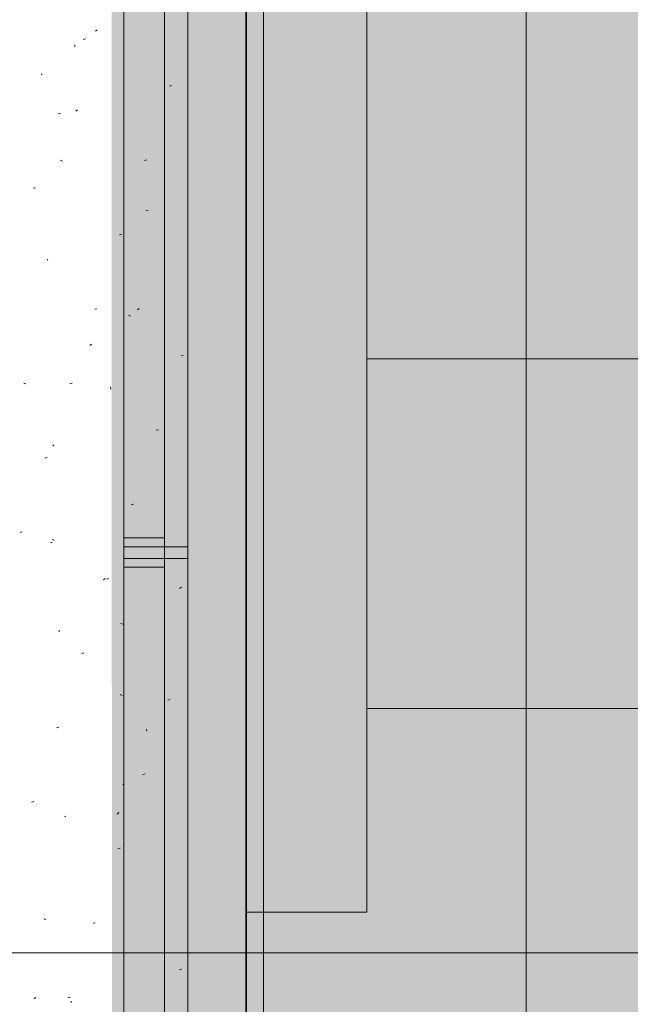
# Model space of a CAD drawing. Extents: x -740 to 300, y 62 to 1112.
# Tile 14 of 187: x 2 to 23, y 218 to 252. Entities that reach past the tile are written whole.
import ezdxf
from ezdxf.lldxf.tags import DXFTag

# ---------------------------------------------------------------- set-up
doc = ezdxf.new("R2010")
doc.units = 0
doc.layers.get('0').update_dxf_attribs({"lineweight": 13})
for name, color, linetype, lineweight, true_color in [('30 -33 Aussenwände- 7 Fassade_ Elemente', 7, 'Continuous', 9, 0x00aacc), ('30 -36 Dächer- 1 Konstruktion', 7, 'Continuous', 35, 0x6666cc), ('30 -36 Dächer- 3 Dachbeläge', 7, 'Continuous', 15, 0x9999ff), ('30 -36 Dächer- 4 Dachbekleidungen', 7, 'Continuous', 9, 0xccccff), ('60- 61 allgemeine Ausstattung- 4 Terrassen', 9, 'Continuous', 9, 0x808080), ('iwb_Layout BA_Markierung', 7, 'Continuous', 9, 0xbadcdc)]:
    doc.layers.add(name, color=color, linetype=linetype, lineweight=lineweight, true_color=true_color)
doc.layers.add('70 -71 Achsen- 1 Gebäudeachsen', color=7, linetype='STRICHPUNKT2-A06CPVBCL0', lineweight=18)
tags = doc.linetypes.add('STRICHPUNKT2-A06CPVBCL0', pattern=[12.7, 6.35, -3.175, 0, -3.175]).pattern_tags.tags
tags[10:11] = [DXFTag(74, 4), DXFTag(75, 0), DXFTag(340, '0'), DXFTag(46, 0.0), DXFTag(50, 0.0), DXFTag(44, 0.0), DXFTag(45, 0.0)]
tags[8:9] = [DXFTag(74, 4), DXFTag(75, 0), DXFTag(340, '0'), DXFTag(46, 0.0), DXFTag(50, 0.0), DXFTag(44, 0.0), DXFTag(45, 0.0)]
tags[6:7] = [DXFTag(74, 4), DXFTag(75, 0), DXFTag(340, '0'), DXFTag(46, 0.0), DXFTag(50, 0.0), DXFTag(44, 0.0), DXFTag(45, 0.0)]
tags[4:5] = [DXFTag(74, 4), DXFTag(75, 0), DXFTag(340, '0'), DXFTag(46, 0.0), DXFTag(50, 0.0), DXFTag(44, 0.0), DXFTag(45, 0.0)]

# ---------------------------------------------------------------- blocks, each defined once
blk = doc.blocks.new('Polygon-A06CPVB3L0')
at = {"color": 0, "linetype": 'ByBlock', "lineweight": -2, "ltscale": 0.13}
blk.add_solid([(4.854, 86.708), (4.686, 1083.814), (76.501, 86.518), (76.501, 1083.814)], dxfattribs=at)
blk = doc.blocks.new('Referenz-A06CPVBEL0')
at = {"layer": '30 -33 Aussenwände- 7 Fassade_ Elemente', "color": 0, "linetype": 'Continuous', "ltscale": 0.13}
for p, q in [((9.444, 221.312), (9.444, 372.972)), ((9.444, 372.972), (9.444, 212.112)), ((13.584, 372.972), (13.584, 221.312)), ((13.584, 221.312), (9.444, 221.312))]:
    blk.add_line(p, q, dxfattribs=at)
at = {"layer": '30 -36 Dächer- 1 Konstruktion', "color": 0, "linetype": 'Continuous', "ltscale": 0.35}
blk.add_line((9.444, 212.112), (9.444, 384.912), dxfattribs=at)
at = {"layer": '30 -36 Dächer- 1 Konstruktion', "color": 0, "lineweight": 25}
for p, q in [((9.444, 384.912), (9.444, 212.112)), ((9.444, 212.112), (9.444, 384.912)), ((9.444, 212.112), (9.444, 384.912)), ((9.444, 384.912), (9.444, 212.112))]:
    blk.add_line(p, q, dxfattribs=at)
at = {"layer": '30 -36 Dächer- 1 Konstruktion', "color": 0, "lineweight": 5}
for p, q in [((9.444, 384.912), (9.444, 212.112)), ((9.444, 212.112), (9.444, 384.912)), ((9.444, 212.112), (9.444, 384.912)), ((9.444, 384.912), (9.444, 212.112))]:
    blk.add_line(p, q, dxfattribs=at)
at = {"layer": '30 -36 Dächer- 1 Konstruktion', "color": 0, "lineweight": -2}
for p, q in [((9.444, 384.912), (9.444, 212.112)), ((9.444, 212.112), (9.444, 384.912)), ((9.444, 212.112), (9.444, 384.912)), ((9.444, 384.912), (9.444, 212.112))]:
    blk.add_line(p, q, dxfattribs=at)
at = {"layer": '30 -36 Dächer- 1 Konstruktion', "color": 0}
blk.add_line((9.444, 212.112), (9.444, 384.912), dxfattribs=at)
at = {"layer": '30 -36 Dächer- 3 Dachbeläge', "color": 0, "lineweight": 9}
for p, q in [((7.444, 376.512), (7.444, 214.112)), ((4.328, 251.606), (4.264, 251.56)), ((3.844, 251.279), (3.92, 251.298)), ((3.561, 251.023), (3.554, 251.093)), ((2.427, 250.067), (2.4, 250.097)), ((6.808, 249.677), (6.885, 249.696)), ((3.656, 248.867), (3.599, 248.813)), ((2.988, 248.725), (3.065, 248.744)), ((3.065, 247.136), (3.138, 247.106)), ((5.953, 247.123), (6.03, 247.142)), ((2.133, 246.171), (2.209, 246.19)), ((5.998, 245.42), (6.073, 245.397)), ((5.098, 244.569), (5.174, 244.588)), ((2.63, 243.696), (2.604, 243.726)), ((4.243, 242.015), (4.319, 242.034)), ((5.403, 241.811), (5.476, 241.782)), ((5.774, 242.038), (5.709, 241.993)), ((4.127, 240.822), (4.069, 240.768)), ((7.207, 240.414), (7.284, 240.433)), ((1.804, 239.474), (1.88, 239.451)), ((3.387, 239.461), (3.464, 239.48)), ((4.796, 239.276), (4.788, 239.347)), ((6.352, 237.86), (6.429, 237.879)), ((2.834, 237.325), (2.808, 237.355)), ((2.532, 236.907), (2.608, 236.926)), ((5.497, 235.306), (5.573, 235.325)), ((1.677, 234.353), (1.753, 234.372)), ((2.74, 234.008), (2.775, 234.006)), ((2.778, 234.112), (2.851, 234.082)), ((4.597, 232.776), (4.54, 232.723)), ((4.642, 232.752), (4.718, 232.771)), ((7.219, 232.471), (7.155, 232.426)), ((3.038, 230.954), (3.012, 230.984)), ((5.141, 231.225), (5.216, 231.202)), ((3.786, 230.198), (3.863, 230.217)), ((5.115, 228.787), (5.188, 228.757)), ((6.751, 228.596), (6.828, 228.615)), ((2.931, 227.643), (3.007, 227.663)), ((6.03, 227.53), (6.023, 227.6)), ((5.896, 226.042), (5.972, 226.061)), ((5.207, 225.697), (5.243, 225.694)), ((2.076, 225.089), (2.152, 225.108)), ((3.242, 224.583), (3.216, 224.613)), ((5.068, 224.731), (5.01, 224.677)), ((5.041, 223.488), (5.117, 223.507)), ((2.49, 221.087), (2.563, 221.058)), ((4.185, 220.934), (4.262, 220.953)), ((7.15, 219.332), (7.227, 219.351)), ((2.215, 218.387), (2.15, 218.342)), ((3.33, 218.38), (3.406, 218.399)), ((3.446, 218.212), (3.419, 218.242))]:
    blk.add_line(p, q, dxfattribs=at)
at = {"layer": '30 -36 Dächer- 3 Dachbeläge', "color": 0, "linetype": 'Continuous', "ltscale": 0.15}
for p, q in [((7.444, 376.512), (7.444, 214.112)), ((10.044, 211.512), (10.044, 376.512))]:
    blk.add_line(p, q, dxfattribs=at)
at = {"layer": '30 -36 Dächer- 3 Dachbeläge', "color": 0, "lineweight": 0}
for points in [[(7.444, 214.112), (7.444, 376.512), (10.044, 211.512)], [(10.044, 211.512), (7.444, 376.512), (10.044, 376.512)]]:
    blk.add_solid(points, dxfattribs=at)
at = {"layer": '30 -36 Dächer- 4 Dachbekleidungen', "color": 0, "linetype": 'Continuous', "ltscale": 0.13}
for p, q in [((5.244, 376.512), (5.244, 216.312)), ((6.644, 214.912), (6.644, 376.512)), ((6.644, 234.162), (5.244, 234.162)), ((5.244, 234.162), (5.244, 233.862)), ((5.244, 233.462), (5.244, 233.862)), ((5.244, 233.862), (6.644, 233.862)), ((7.444, 233.862), (6.644, 233.862)), ((6.644, 233.862), (6.644, 233.462)), ((7.444, 233.462), (7.444, 233.862)), ((6.644, 233.462), (5.244, 233.462)), ((5.244, 233.162), (5.244, 233.462)), ((6.644, 233.462), (7.444, 233.462)), ((6.644, 233.162), (5.244, 233.162))]:
    blk.add_line(p, q, dxfattribs=at)
at = {"layer": '60- 61 allgemeine Ausstattung- 4 Terrassen', "color": 0}
for p, q in [((19.056, 264.312), (19.056, 212.112)), ((76.349, 240.312), (13.583, 240.312)), ((76.349, 228.312), (13.583, 228.312))]:
    blk.add_line(p, q, dxfattribs=at)
at = {"layer": '70 -71 Achsen- 1 Gebäudeachsen', "color": 0, "linetype": 'STRICHPUNKT2-A06CPVBCL0', "ltscale": 0.18}
blk.add_line((-682.362, 219.912), (76.349, 219.912), dxfattribs=at)

msp = doc.modelspace()

# ---------------------------------------------------------------- block references
at = {"color": 8, "lineweight": 13, "ltscale": 0.13, "true_color": 0x808080}
msp.add_blockref('Referenz-A06CPVBEL0', (0, 0), dxfattribs=at)
at = {"layer": 'iwb_Layout BA_Markierung', "ltscale": 0.13}
msp.add_blockref('Polygon-A06CPVB3L0', (0, 0), dxfattribs=at)

doc.saveas('drawing.dxf')
